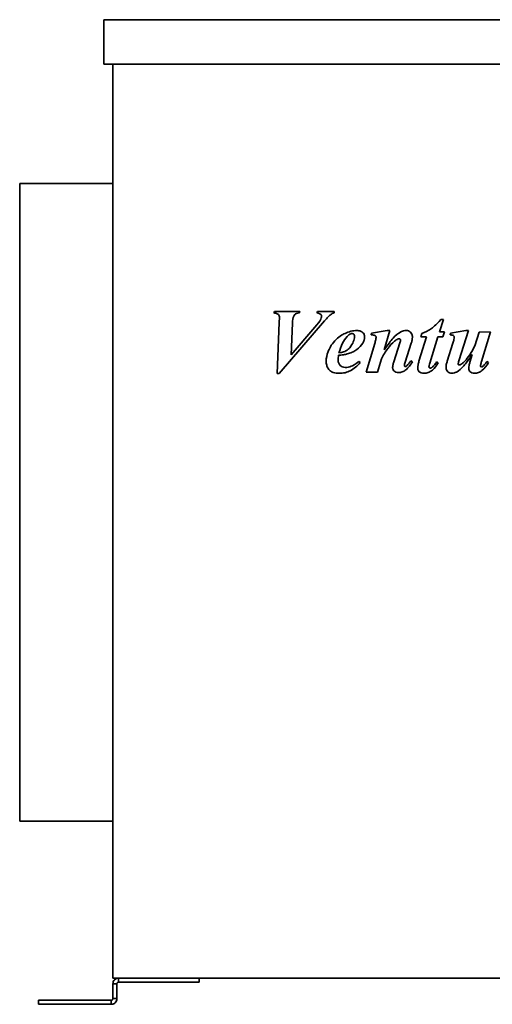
# Model space of a CAD drawing. Header units: millimetres. Extents: x 333 to 927, y 202 to 689.
# Tile 1 of 5: x 333 to 566, y 202 to 689. Entities that reach past the tile are written whole.
import ezdxf

# ---------------------------------------------------------------- set-up
doc = ezdxf.new("R2010")
doc.units = ezdxf.units.MM
doc.header["$LTSCALE"] = 3
doc.layers.add('Krawędzie widoczne(ISO)', color=7, linetype='Continuous', lineweight=35, true_color=0x262659)

msp = doc.modelspace()

# ---------------------------------------------------------------- linework, layer by layer
at = {"layer": 'Krawędzie widoczne(ISO)'}
for p, q in [((374.5, 666.73), (374.5, 688.73)), ((374.5, 688.73), (885.5, 688.73)), ((885.5, 666.73), (374.5, 666.73)), ((379, 666.73), (379, 215.23)), ((333, 607.73), (333, 292.73)), ((333, 607.73), (379, 607.73)), ((458.71, 544.63), (458.45, 543.83)), ((471.31, 544.63), (458.71, 544.63)), ((471.07, 543.83), (471.31, 544.63)), ((479.96, 544.63), (479.65, 543.83)), ((488.25, 544.63), (479.96, 544.63)), ((488.25, 543.83), (488.25, 544.63)), ((540.21, 534.54), (542.1, 540.57)), ((542.1, 540.57), (540.9, 540.57)), ((461.12, 539.05), (460.14, 513.95)), ((461.12, 513.95), (483.49, 539.95)), ((466.95, 523.16), (467.66, 538.8)), ((478.64, 536.77), (466.95, 523.16)), ((514.35, 535.15), (506.68, 533.83)), ((512.88, 525.66), (515.75, 535.15)), ((515.75, 535.15), (514.35, 535.15)), ((553.18, 535.15), (545.7, 533.83)), ((549.77, 520.12), (554.5, 535.15)), ((554.5, 535.15), (553.18, 535.15)), ((506.68, 533.83), (506.44, 532.99)), ((533.81, 531.99), (530.06, 520)), ((531.41, 533.63), (530.99, 531.99)), ((530.99, 531.99), (533.81, 531.99)), ((535.41, 519), (539.43, 531.99)), ((539.43, 531.99), (541.93, 531.99)), ((542.69, 534.54), (540.21, 534.54)), ((541.93, 531.99), (542.69, 534.54)), ((545.7, 533.83), (545.5, 532.99)), ((559.74, 534.34), (557.66, 527.58)), ((565.36, 534.54), (559.74, 534.34)), ((560.95, 519.83), (565.36, 534.54)), ((508.25, 528.8), (503.96, 514.63)), ((520.65, 529.1), (517.64, 519.61)), ((523.22, 519.54), (526.24, 528.85)), ((546.85, 528.95), (544.06, 520.1)), ((509.62, 514.63), (511.53, 521.2)), ((556.34, 523.31), (555.23, 519.56)), ((501.09, 519.34), (500.43, 519.9)), ((526.88, 519.76), (526.04, 520.25)), ((539.57, 519.14), (538.79, 519.63)), ((564.4, 519.39), (563.64, 519.9)), ((460.14, 513.95), (461.12, 513.95)), ((503.96, 514.63), (509.62, 514.63)), ((333, 292.73), (379, 292.73)), ((881, 215.23), (379, 215.23)), ((381.8, 215.23), (381.8, 214.11)), ((381.8, 214.11), (381.8, 213.23)), ((421.53, 215.23), (421.53, 213.23)), ((379, 212.43), (379, 205.07)), ((380.12, 212.43), (379, 212.43)), ((381, 212.43), (380.12, 212.43)), ((381, 205.07), (381, 212.43)), ((381.8, 213.23), (396.97, 213.23)), ((404.48, 213.23), (396.97, 213.23)), ((404.48, 213.23), (419.78, 213.23)), ((421.53, 213.23), (419.78, 213.23)), ((379, 205.07), (379.88, 205.07)), ((379.88, 205.07), (381, 205.07)), ((342.21, 204.27), (343.96, 204.27)), ((342.21, 202.27), (342.21, 204.27)), ((343.96, 202.27), (342.21, 202.27)), ((343.96, 204.27), (365.88, 204.27)), ((343.96, 202.27), (365.88, 202.27)), ((365.88, 204.27), (374.37, 204.27)), ((374.37, 202.27), (365.88, 202.27)), ((374.37, 204.27), (377.2, 204.27)), ((374.37, 202.27), (377.2, 202.27)), ((378.2, 204.27), (377.2, 204.27)), ((377.2, 202.27), (378.2, 202.27)), ((378.2, 203.39), (378.2, 204.27)), ((378.2, 202.27), (378.2, 203.39))]:
    msp.add_line(p, q, dxfattribs=at)
for points, knots in [([(458.45, 543.83), (459.08, 543.78), (459.67, 543.66), (460.4, 543.32), (460.56, 543.18), (460.82, 542.89), (460.94, 542.68), (461.15, 542.11), (461.19, 541.72), (461.19, 541.35)], [-0.2988176, -0.2988176, -0.2988176, -0.2988176, -0.2275193, -0.2275193, -0.1825748, -0.1825748, -0.1113484, -0.1113484, 0, 0, 0, 0]), ([(461.19, 541.35), (461.19, 541.29), (461.18, 540.92), (461.16, 540.22), (461.13, 539.53), (461.12, 539.05)], [-0.2057365, -0.2057365, -0.2057365, -0.2057365, -0.1438201, -0.1438201, 0, 0, 0, 0]), ([(467.66, 538.8), (467.72, 540.18), (467.89, 541.38), (468.38, 542.55), (468.56, 542.8), (469.04, 543.27), (469.33, 543.46), (470.11, 543.76), (470.59, 543.83), (471.07, 543.83)], [-0.5636429, -0.5636429, -0.5636429, -0.5636429, -0.3452402, -0.3452402, -0.2489253, -0.2489253, -0.1433934, -0.1433934, 0, 0, 0, 0]), ([(482, 542.18), (482, 541.91), (481.95, 541.63), (481.72, 540.9), (481.51, 540.5), (481.08, 539.69), (480.07, 538.41), (478.64, 536.77)], [-0.795986, -0.795986, -0.795986, -0.795986, -0.7444374, -0.7444374, -0.6546604, -0.6546604, 0, 0, 0, 0]), ([(479.65, 543.83), (480.15, 543.74), (480.67, 543.63), (481.28, 543.35), (481.47, 543.23), (481.75, 542.93), (481.85, 542.8), (481.97, 542.5), (482, 542.34), (482, 542.18)], [-0.3118596, -0.3118596, -0.3118596, -0.3118596, -0.1723653, -0.1723653, -0.0968966, -0.0968966, -0.047928, -0.047928, 0, 0, 0, 0]), ([(483.49, 539.95), (484.04, 540.59), (484.68, 541.3), (485.67, 542.31), (486.12, 542.75), (486.51, 543.04)], [-0.3567246, -0.3567246, -0.3567246, -0.3567246, -0.1449896, -0.1449896, 0, 0, 0, 0]), ([(486.51, 543.04), (486.74, 543.22), (487, 543.37), (487.59, 543.64), (487.92, 543.74), (488.25, 543.83)], [-0.1916582, -0.1916582, -0.1916582, -0.1916582, -0.10253, -0.10253, 0, 0, 0, 0]), ([(540.9, 540.57), (538.27, 537.66), (536.79, 536.54), (534.66, 535.05), (533.05, 534.26), (531.41, 533.63)], [-0.7806138, -0.7806138, -0.7806138, -0.7806138, -0.5262387, -0.5262387, 0, 0, 0, 0]), ([(499.45, 535.15), (498.46, 535.15), (497.48, 535.03), (495.51, 534.55), (494.53, 534.19), (492.24, 533.09), (490.31, 531.95), (486.7, 528.08), (485.72, 526.02), (484.62, 523.18), (484.28, 521.56), (484.28, 519.88)], [-1.843139, -1.843139, -1.843139, -1.843139, -1.583269, -1.583269, -1.309742, -1.309742, -0.916014, -0.916014, -0.503199, -0.503199, 0, 0, 0, 0]), ([(503.22, 532.04), (503.22, 532.26), (503.2, 532.49), (503.12, 532.92), (503.05, 533.12), (502.8, 533.68), (502.57, 533.99), (502.12, 534.4), (501.81, 534.67), (500.69, 535.08), (500.06, 535.15), (499.45, 535.15)], [-1.026969, -1.026969, -1.026969, -1.026969, -0.844887, -0.844887, -0.672067, -0.672067, -0.3564, -0.3564, -0.182634, -0.182634, 0, 0, 0, 0]), ([(523.86, 535.15), (523.39, 535.15), (522.92, 535.08), (521.75, 534.75), (521.17, 534.46), (519.84, 533.78), (518.58, 532.71), (517.27, 531.35)], [-0.7468388, -0.7468388, -0.7468388, -0.7468388, -0.6765568, -0.6765568, -0.5663734, -0.5663734, 0, 0, 0, 0]), ([(526.83, 531.82), (526.83, 532.09), (526.81, 532.36), (526.71, 532.87), (526.63, 533.11), (526.37, 533.72), (526.14, 534.06), (525.56, 534.61), (525.27, 534.8), (524.6, 535.08), (524.24, 535.15), (523.86, 535.15)], [-0.5209884, -0.5209884, -0.5209884, -0.5209884, -0.4326593, -0.4326593, -0.3507269, -0.3507269, -0.2186441, -0.2186441, -0.1119866, -0.1119866, 0, 0, 0, 0]), ([(498.22, 532.36), (498.22, 531.37), (497.98, 530.41), (497.34, 528.86), (496.79, 527.7), (495.56, 526.31), (494.88, 525.6), (493.51, 524.82), (492.63, 524.41), (490.55, 524.1)], [-9.317652, -9.317652, -9.317652, -9.317652, -4.878536, -4.878536, -1.747437, -1.747437, -0.62958, -0.62958, 0, 0, 0, 0]), ([(490.55, 524.1), (491.03, 525.7), (491.63, 527.34), (492.98, 530.03), (493.72, 531.21), (494.62, 532.21)], [-0.9056026, -0.9056026, -0.9056026, -0.9056026, -0.4030769, -0.4030769, 0, 0, 0, 0]), ([(494.62, 532.21), (494.9, 532.51), (495.21, 532.82), (495.79, 533.27), (496.08, 533.45), (496.59, 533.64), (496.79, 533.68), (497, 533.68)], [-0.2846289, -0.2846289, -0.2846289, -0.2846289, -0.1604036, -0.1604036, -0.0626105, -0.0626105, 0, 0, 0, 0]), ([(497, 533.68), (497.17, 533.68), (497.35, 533.65), (497.65, 533.52), (497.77, 533.44), (497.94, 533.26), (498.05, 533.14), (498.2, 532.76), (498.22, 532.56), (498.22, 532.36)], [-0.3198749, -0.3198749, -0.3198749, -0.3198749, -0.2138441, -0.2138441, -0.1216548, -0.1216548, -0.0606642, -0.0606642, 0, 0, 0, 0]), ([(502.29, 528.9), (502.59, 529.38), (502.83, 529.9), (503.15, 530.96), (503.22, 531.49), (503.22, 532.04)], [-0.3332342, -0.3332342, -0.3332342, -0.3332342, -0.1626903, -0.1626903, 0, 0, 0, 0]), ([(506.44, 532.99), (506.86, 532.99), (507.31, 532.98), (507.83, 532.91), (508.06, 532.87), (508.41, 532.69), (508.53, 532.62), (508.67, 532.47), (508.75, 532.37), (508.86, 532.09), (508.89, 531.94), (508.89, 531.79)], [-0.6242156, -0.6242156, -0.6242156, -0.6242156, -0.3124432, -0.3124432, -0.1646324, -0.1646324, -0.0909288, -0.0909288, -0.0452178, -0.0452178, 0, 0, 0, 0]), ([(508.89, 531.79), (508.88, 531.44), (508.8, 531.01), (508.59, 530.02), (508.41, 529.37), (508.25, 528.8)], [-0.3012734, -0.3012734, -0.3012734, -0.3012734, -0.1781772, -0.1781772, 0, 0, 0, 0]), ([(517.27, 531.35), (516.67, 530.71), (515.98, 529.84), (514.6, 528.05), (513.69, 526.8), (512.88, 525.66)], [-0.6741237, -0.6741237, -0.6741237, -0.6741237, -0.4164358, -0.4164358, 0, 0, 0, 0]), ([(518, 529.93), (518.58, 530.43), (519.13, 530.8), (519.83, 531.04), (520.03, 531.08), (520.23, 531.08)], [-0.2219543, -0.2219543, -0.2219543, -0.2219543, -0.0606598, -0.0606598, 0, 0, 0, 0]), ([(520.23, 531.08), (520.3, 531.08), (520.36, 531.07), (520.48, 531.05), (520.54, 531.03), (520.7, 530.95), (520.77, 530.88), (520.87, 530.78), (520.91, 530.72), (520.96, 530.6), (520.97, 530.53), (520.97, 530.47)], [-0.08342679, -0.08342679, -0.08342679, -0.08342679, -0.07212497, -0.07212497, -0.06120897, -0.06120897, -0.04059948, -0.04059948, -0.02010116, -0.02010116, 0, 0, 0, 0]), ([(520.97, 530.47), (520.97, 530.3), (520.93, 530.1), (520.83, 529.64), (520.74, 529.35), (520.65, 529.1)], [-0.1401758, -0.1401758, -0.1401758, -0.1401758, -0.081348, -0.081348, 0, 0, 0, 0]), ([(526.24, 528.85), (526.42, 529.37), (526.57, 529.92), (526.77, 530.9), (526.83, 531.37), (526.83, 531.82)], [-0.300648, -0.300648, -0.300648, -0.300648, -0.1350222, -0.1350222, 0, 0, 0, 0]), ([(545.5, 532.99), (545.77, 532.99), (546.08, 532.98), (546.57, 532.91), (546.71, 532.86), (546.98, 532.73), (547.1, 532.65), (547.3, 532.44), (547.36, 532.33), (547.44, 532.13), (547.46, 532), (547.46, 531.86)], [-0.1458972, -0.1458972, -0.1458972, -0.1458972, -0.1147906, -0.1147906, -0.0891128, -0.0891128, -0.0654421, -0.0654421, -0.040607, -0.040607, 0, 0, 0, 0]), ([(547.46, 531.86), (547.46, 531.58), (547.4, 531.17), (547.19, 530.18), (547.01, 529.51), (546.85, 528.95)], [-0.3023632, -0.3023632, -0.3023632, -0.3023632, -0.1763339, -0.1763339, 0, 0, 0, 0]), ([(494.7, 523.61), (497.33, 524.32), (498.88, 525.39), (500.62, 526.65), (501.55, 527.69), (502.29, 528.9)], [-0.6429322, -0.6429322, -0.6429322, -0.6429322, -0.4259902, -0.4259902, 0, 0, 0, 0]), ([(511.53, 521.2), (512.48, 522.94), (513.54, 524.69), (515.69, 527.58), (516.78, 528.85), (518, 529.93)], [-1.082043, -1.082043, -1.082043, -1.082043, -0.487791, -0.487791, 0, 0, 0, 0]), ([(557.66, 527.58), (556.88, 526.1), (556.02, 524.6), (554.37, 522.11), (553.55, 520.98), (552.66, 520)], [-0.8971335, -0.8971335, -0.8971335, -0.8971335, -0.3963164, -0.3963164, 0, 0, 0, 0]), ([(490.16, 520.57), (490.16, 520.91), (490.18, 521.28), (490.25, 522.06), (490.3, 522.51), (490.36, 522.94)], [-0.2348834, -0.2348834, -0.2348834, -0.2348834, -0.130862, -0.130862, 0, 0, 0, 0]), ([(493.69, 516.91), (493.17, 516.91), (492.65, 516.99), (491.78, 517.36), (491.44, 517.59), (490.91, 518.13), (490.64, 518.47), (490.24, 519.47), (490.16, 520.02), (490.16, 520.57)], [-0.7803194, -0.7803194, -0.7803194, -0.7803194, -0.5286268, -0.5286268, -0.3237268, -0.3237268, -0.1645223, -0.1645223, 0, 0, 0, 0]), ([(490.36, 522.94), (491.16, 523.01), (492, 523.1), (493.42, 523.31), (494.09, 523.44), (494.7, 523.61)], [-0.4323462, -0.4323462, -0.4323462, -0.4323462, -0.1893149, -0.1893149, 0, 0, 0, 0]), ([(552.2, 517.67), (552.74, 518.29), (553.4, 519.17), (554.69, 520.92), (555.57, 522.19), (556.34, 523.31)], [-0.6495984, -0.6495984, -0.6495984, -0.6495984, -0.4082726, -0.4082726, 0, 0, 0, 0]), ([(484.28, 519.88), (484.28, 519.26), (484.35, 518.64), (484.69, 517.46), (484.93, 516.92), (485.69, 515.71), (486.1, 515.36), (486.64, 514.91), (487.18, 514.63), (488.71, 514.12), (489.79, 514.02), (490.8, 514.02)], [-0.5532455, -0.5532455, -0.5532455, -0.5532455, -0.5319224, -0.5319224, -0.5111657, -0.5111657, -0.4829485, -0.4829485, -0.3022348, -0.3022348, 0, 0, 0, 0]), ([(490.8, 514.02), (491.74, 514.02), (492.67, 514.12), (494.66, 514.57), (495.5, 514.93), (497.92, 516.16), (499.6, 517.66), (501.09, 519.34)], [-1.116854, -1.116854, -1.116854, -1.116854, -0.912819, -0.912819, -0.675407, -0.675407, 0, 0, 0, 0]), ([(500.43, 519.9), (498.48, 518.33), (497.28, 517.75), (495.65, 517.11), (494.69, 516.91), (493.69, 516.91)], [-0.5243149, -0.5243149, -0.5243149, -0.5243149, -0.2988239, -0.2988239, 0, 0, 0, 0]), ([(517.64, 519.61), (517.48, 519.09), (517.32, 518.53), (517.14, 517.64), (517.07, 517.21), (517.07, 516.84)], [-0.2743742, -0.2743742, -0.2743742, -0.2743742, -0.111237, -0.111237, 0, 0, 0, 0]), ([(517.07, 516.84), (517.07, 516.67), (517.09, 516.5), (517.15, 516.18), (517.2, 516.03), (517.39, 515.59), (517.57, 515.34), (517.96, 514.97), (518.21, 514.75), (519.07, 514.42), (519.55, 514.36), (520.01, 514.36)], [-0.6671908, -0.6671908, -0.6671908, -0.6671908, -0.5646232, -0.5646232, -0.4665076, -0.4665076, -0.2739272, -0.2739272, -0.1402794, -0.1402794, 0, 0, 0, 0]), ([(520.01, 514.36), (520.63, 514.36), (521.22, 514.48), (522.42, 514.94), (523, 515.3), (524.81, 516.72), (525.93, 518.19), (526.88, 519.76)], [-0.9848531, -0.9848531, -0.9848531, -0.9848531, -0.7776491, -0.7776491, -0.5504324, -0.5504324, 0, 0, 0, 0]), ([(522.83, 517.94), (522.83, 518.1), (522.88, 518.34), (523.01, 518.85), (523.12, 519.22), (523.22, 519.54)], [-0.1554808, -0.1554808, -0.1554808, -0.1554808, -0.0982783, -0.0982783, 0, 0, 0, 0]), ([(523.35, 517.36), (523.32, 517.36), (523.29, 517.36), (523.23, 517.37), (523.2, 517.39), (523.1, 517.44), (523.04, 517.49), (522.95, 517.6), (522.9, 517.66), (522.85, 517.8), (522.83, 517.87), (522.83, 517.94)], [-0.0794872, -0.0794872, -0.0794872, -0.0794872, -0.07222195, -0.07222195, -0.06448473, -0.06448473, -0.04487166, -0.04487166, -0.02171504, -0.02171504, 0, 0, 0, 0]), ([(523.81, 517.55), (523.73, 517.49), (523.64, 517.43), (523.48, 517.37), (523.42, 517.36), (523.35, 517.36)], [-0.0513478, -0.0513478, -0.0513478, -0.0513478, -0.02039487, -0.02039487, 0, 0, 0, 0]), ([(525.41, 519.34), (525.16, 518.99), (524.89, 518.64), (524.36, 518.04), (524.1, 517.78), (523.81, 517.55)], [-0.2387281, -0.2387281, -0.2387281, -0.2387281, -0.1094422, -0.1094422, 0, 0, 0, 0]), ([(526.04, 520.25), (525.92, 520.08), (525.79, 519.89), (525.58, 519.6), (525.49, 519.46), (525.41, 519.34)], [-0.1068318, -0.1068318, -0.1068318, -0.1068318, -0.0427052, -0.0427052, 0, 0, 0, 0]), ([(530.06, 520), (529.88, 519.41), (529.72, 518.78), (529.52, 517.71), (529.45, 517.2), (529.45, 516.72)], [-0.3298837, -0.3298837, -0.3298837, -0.3298837, -0.1439933, -0.1439933, 0, 0, 0, 0]), ([(529.45, 516.72), (529.45, 516.52), (529.47, 516.33), (529.54, 515.96), (529.59, 515.79), (529.8, 515.31), (529.99, 515.05), (530.39, 514.66), (530.67, 514.44), (531.59, 514.08), (532.11, 514.02), (532.61, 514.02)], [-0.7597416, -0.7597416, -0.7597416, -0.7597416, -0.6335289, -0.6335289, -0.514146, -0.514146, -0.2950397, -0.2950397, -0.1513414, -0.1513414, 0, 0, 0, 0]), ([(532.61, 514.02), (533.31, 514.02), (533.99, 514.17), (535.29, 514.67), (536.02, 515.08), (537.88, 516.55), (538.82, 517.84), (539.57, 519.14)], [-0.9672703, -0.9672703, -0.9672703, -0.9672703, -0.7099241, -0.7099241, -0.4507685, -0.4507685, 0, 0, 0, 0]), ([(535.01, 517.16), (535.01, 517.41), (535.06, 517.69), (535.19, 518.29), (535.3, 518.66), (535.41, 519)], [-0.1817698, -0.1817698, -0.1817698, -0.1817698, -0.107011, -0.107011, 0, 0, 0, 0]), ([(535.65, 516.62), (535.6, 516.62), (535.54, 516.63), (535.44, 516.65), (535.39, 516.67), (535.26, 516.73), (535.2, 516.79), (535.1, 516.88), (535.07, 516.93), (535.02, 517.04), (535.01, 517.1), (535.01, 517.16)], [-0.08654322, -0.08654322, -0.08654322, -0.08654322, -0.07206629, -0.07206629, -0.05779274, -0.05779274, -0.0358294, -0.0358294, -0.01795022, -0.01795022, 0, 0, 0, 0]), ([(536.44, 516.94), (536.31, 516.84), (536.18, 516.75), (535.91, 516.65), (535.78, 516.62), (535.65, 516.62)], [-0.08663831, -0.08663831, -0.08663831, -0.08663831, -0.03890552, -0.03890552, 0, 0, 0, 0]), ([(538.79, 519.63), (538.4, 519.09), (537.97, 518.51), (537.2, 517.63), (536.82, 517.24), (536.44, 516.94)], [-0.3505874, -0.3505874, -0.3505874, -0.3505874, -0.1479402, -0.1479402, 0, 0, 0, 0]), ([(544.06, 520.1), (543.87, 519.55), (543.7, 518.95), (543.49, 517.96), (543.42, 517.49), (543.42, 517.06)], [-0.3051269, -0.3051269, -0.3051269, -0.3051269, -0.1298936, -0.1298936, 0, 0, 0, 0]), ([(543.42, 517.06), (543.42, 516.83), (543.44, 516.59), (543.53, 516.15), (543.59, 515.94), (543.83, 515.38), (544.06, 515.08), (544.59, 514.56), (544.88, 514.37), (545.55, 514.09), (545.92, 514.02), (546.29, 514.02)], [-0.4712693, -0.4712693, -0.4712693, -0.4712693, -0.4009862, -0.4009862, -0.3350121, -0.3350121, -0.2179625, -0.2179625, -0.1117787, -0.1117787, 0, 0, 0, 0]), ([(546.29, 514.02), (546.71, 514.02), (547.13, 514.09), (548.18, 514.39), (548.68, 514.66), (549.81, 515.27), (550.95, 516.3), (552.2, 517.67)], [-0.7349815, -0.7349815, -0.7349815, -0.7349815, -0.6653801, -0.6653801, -0.5571735, -0.5571735, 0, 0, 0, 0]), ([(549.43, 518.68), (549.43, 518.83), (549.46, 519.03), (549.58, 519.52), (549.68, 519.85), (549.77, 520.12)], [-0.1511476, -0.1511476, -0.1511476, -0.1511476, -0.0876934, -0.0876934, 0, 0, 0, 0]), ([(549.57, 518.36), (549.55, 518.38), (549.52, 518.41), (549.48, 518.46), (549.47, 518.48), (549.43, 518.57), (549.43, 518.62), (549.43, 518.68)], [-0.03656585, -0.03656585, -0.03656585, -0.03656585, -0.02656118, -0.02656118, -0.01696452, -0.01696452, 0, 0, 0, 0]), ([(549.99, 518.19), (549.91, 518.19), (549.84, 518.2), (549.69, 518.26), (549.63, 518.3), (549.57, 518.36)], [-0.04682376, -0.04682376, -0.04682376, -0.04682376, -0.02335621, -0.02335621, 0, 0, 0, 0]), ([(552.66, 520), (552.25, 519.55), (551.74, 519.05), (551, 518.53), (550.73, 518.37), (550.3, 518.22), (550.15, 518.19), (549.99, 518.19)], [-0.3206453, -0.3206453, -0.3206453, -0.3206453, -0.1349844, -0.1349844, -0.0473274, -0.0473274, 0, 0, 0, 0]), ([(555.23, 519.56), (555.06, 519.02), (554.9, 518.45), (554.71, 517.45), (554.65, 516.99), (554.65, 516.55)], [-0.303526, -0.303526, -0.303526, -0.303526, -0.1327001, -0.1327001, 0, 0, 0, 0]), ([(554.65, 516.55), (554.65, 516.37), (554.66, 516.19), (554.73, 515.85), (554.77, 515.69), (554.96, 515.26), (555.13, 515.02), (555.54, 514.62), (555.82, 514.41), (556.65, 514.08), (557.14, 514.02), (557.61, 514.02)], [-0.5706747, -0.5706747, -0.5706747, -0.5706747, -0.4878585, -0.4878585, -0.4099322, -0.4099322, -0.2693005, -0.2693005, -0.1426538, -0.1426538, 0, 0, 0, 0]), ([(557.61, 514.02), (558.24, 514.02), (558.84, 514.14), (560.05, 514.6), (560.63, 514.95), (562.42, 516.36), (563.5, 517.82), (564.4, 519.39)], [-0.97978, -0.97978, -0.97978, -0.97978, -0.7695521, -0.7695521, -0.5429276, -0.5429276, 0, 0, 0, 0]), ([(560.41, 517.67), (560.41, 517.77), (560.46, 518.01), (560.65, 518.8), (560.82, 519.39), (560.95, 519.83)], [-0.2404747, -0.2404747, -0.2404747, -0.2404747, -0.1370708, -0.1370708, 0, 0, 0, 0]), ([(560.92, 517.13), (560.89, 517.13), (560.85, 517.14), (560.78, 517.16), (560.75, 517.17), (560.68, 517.21), (560.61, 517.26), (560.5, 517.4), (560.46, 517.46), (560.42, 517.57), (560.41, 517.62), (560.41, 517.67)], [-0.1151754, -0.1151754, -0.1151754, -0.1151754, -0.0928446, -0.0928446, -0.0701855, -0.0701855, -0.0363258, -0.0363258, -0.0150744, -0.0150744, 0, 0, 0, 0]), ([(561.51, 517.4), (561.41, 517.31), (561.3, 517.23), (561.09, 517.15), (561.01, 517.13), (560.92, 517.13)], [-0.06628231, -0.06628231, -0.06628231, -0.06628231, -0.02586333, -0.02586333, 0, 0, 0, 0]), ([(563.64, 519.9), (563.28, 519.39), (562.86, 518.82), (562.15, 517.99), (561.82, 517.64), (561.51, 517.4)], [-0.2809458, -0.2809458, -0.2809458, -0.2809458, -0.1173927, -0.1173927, 0, 0, 0, 0]), ([(379, 212.43), (379, 212.8), (379.07, 213.16), (379.35, 213.84), (379.56, 214.15), (380.08, 214.67), (380.38, 214.87), (381.06, 215.16), (381.43, 215.23), (381.8, 215.23)], [0, 0, 0, 0, 0.1114459, 0.1114459, 0.2219303, 0.2219303, 0.3324441, 0.3324441, 0.4438708, 0.4438708, 0.4438708, 0.4438708]), ([(381.8, 213.23), (381.79, 213.23), (381.77, 213.23), (381.76, 213.23), (381.74, 213.23), (381.73, 213.23), (381.71, 213.23), (381.7, 213.22), (381.68, 213.22), (381.67, 213.22), (381.66, 213.22), (381.64, 213.21), (381.63, 213.21), (381.61, 213.21), (381.6, 213.2), (381.58, 213.2), (381.57, 213.2), (381.56, 213.19), (381.54, 213.19), (381.53, 213.18), (381.52, 213.18), (381.5, 213.17), (381.5, 213.17), (381.49, 213.17), (381.49, 213.17), (381.48, 213.16), (381.47, 213.16), (381.46, 213.16), (381.45, 213.15), (381.44, 213.14), (381.42, 213.14), (381.41, 213.13), (381.4, 213.12), (381.39, 213.11), (381.37, 213.11), (381.36, 213.1), (381.35, 213.09), (381.34, 213.08), (381.32, 213.07), (381.31, 213.07), (381.3, 213.06), (381.29, 213.05), (381.28, 213.04), (381.27, 213.03), (381.26, 213.02), (381.25, 213.01), (381.24, 213), (381.23, 213), (381.23, 212.99), (381.22, 212.99), (381.22, 212.98), (381.22, 212.98), (381.21, 212.97), (381.2, 212.96), (381.19, 212.95), (381.18, 212.94), (381.17, 212.92), (381.16, 212.91), (381.15, 212.9), (381.14, 212.89), (381.14, 212.88), (381.13, 212.87), (381.12, 212.85), (381.11, 212.84), (381.11, 212.83), (381.1, 212.82), (381.09, 212.8), (381.09, 212.79), (381.08, 212.78), (381.07, 212.76), (381.07, 212.75), (381.06, 212.74), (381.06, 212.73), (381.05, 212.72), (381.05, 212.7), (381.04, 212.68), (381.04, 212.67), (381.03, 212.66), (381.03, 212.64), (381.02, 212.63), (381.02, 212.61), (381.02, 212.6), (381.02, 212.59), (381.01, 212.57), (381.01, 212.56), (381.01, 212.54), (381.01, 212.53), (381, 212.52), (381, 212.5), (381, 212.49), (381, 212.47), (381, 212.46), (381, 212.44), (381, 212.43)], [0, 0, 0, 0, 0.0045101, 0.0045101, 0.0045101, 0.0090347, 0.0090347, 0.0090347, 0.0135712, 0.0135712, 0.0135712, 0.0181164, 0.0181164, 0.0181164, 0.0226675, 0.0226675, 0.0226675, 0.0272215, 0.0272215, 0.0272215, 0.0317752, 0.0317752, 0.0317752, 0.0329356, 0.0329356, 0.0329356, 0.0363326, 0.0363326, 0.0363326, 0.0409077, 0.0409077, 0.0409077, 0.0454982, 0.0454982, 0.0454982, 0.0501006, 0.0501006, 0.0501006, 0.0547115, 0.0547115, 0.0547115, 0.0593273, 0.0593273, 0.0593273, 0.0639446, 0.0639446, 0.0639446, 0.0669649, 0.0669649, 0.0669649, 0.0685613, 0.0685613, 0.0685613, 0.0731932, 0.0731932, 0.0731932, 0.0778428, 0.0778428, 0.0778428, 0.0825066, 0.0825066, 0.0825066, 0.0871814, 0.0871814, 0.0871814, 0.0918634, 0.0918634, 0.0918634, 0.0965493, 0.0965493, 0.0965493, 0.100365, 0.100365, 0.100365, 0.105938, 0.105938, 0.105938, 0.1106614, 0.1106614, 0.1106614, 0.115401, 0.115401, 0.115401, 0.1201519, 0.1201519, 0.1201519, 0.1249091, 0.1249091, 0.1249091, 0.1296672, 0.1296672, 0.1296672, 0.1344212, 0.1344212, 0.1344212, 0.1344212]), ([(381, 205.07), (381, 204.69), (380.92, 204.32), (380.64, 203.64), (380.42, 203.33), (379.9, 202.81), (379.59, 202.61), (379.09, 202.41), (378.91, 202.36), (378.56, 202.29), (378.38, 202.27), (378.2, 202.27)], [0, 0, 0, 0, 0.1211213, 0.1211213, 0.2427051, 0.2427051, 0.3638749, 0.3638749, 0.4245444, 0.4245444, 0.4853945, 0.4853945, 0.4853945, 0.4853945]), ([(378.2, 204.27), (378.3, 204.27), (378.4, 204.29), (378.58, 204.36), (378.67, 204.41), (378.82, 204.56), (378.89, 204.64), (378.98, 204.85), (379, 204.96), (379, 205.07)], [-0.238205, -0.238205, -0.238205, -0.238205, -0.1772118, -0.1772118, -0.118791, -0.118791, -0.0580717, -0.0580717, 0, 0, 0, 0])]:
    msp.add_open_spline(points, degree=3, knots=knots, dxfattribs=at)

doc.saveas('drawing.dxf')
